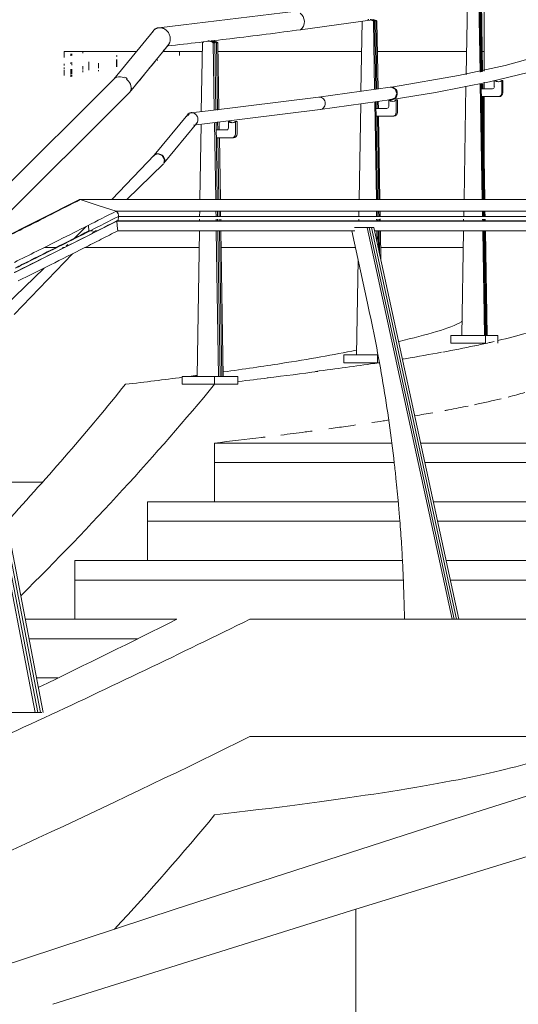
# Model space of a CAD drawing. Header units: millimetres. Extents: x -121668 to 127737, y 1553 to 34854.
# Tile 7 of 99: x -99436 to -98162, y 8566 to 11082. Entities that reach past the tile are written whole.
import ezdxf

# ---------------------------------------------------------------- set-up
doc = ezdxf.new("R2010")
doc.units = ezdxf.units.MM
for name, color, linetype, lineweight in [('A-FLOR', 192, 'Continuous', 9), ('A-FLOR-HRAL', 11, 'Continuous', 9), ('A-FLOR-LEVL', 51, 'Continuous', 9), ('Q-CASE', 31, 'Continuous', 20), ('S-STRS', 31, 'Continuous', 20)]:
    doc.layers.add(name, color=color, linetype=linetype, lineweight=lineweight)

# ---------------------------------------------------------------- blocks, each defined once
blk = doc.blocks.new('Ramp - Ramp-17976687-Copy of GBP_NORTH ELEAVTION')
at = {"layer": 'A-FLOR-LEVL'}
for p, q in [((-97999.4, 10325), (-97668.2, 10325)), ((-97609.4, 10325), (-96892.7, 10325)), ((-96778.1, 10325), (-96385.1, 10325)), ((-96258.6, 10325), (-96048.4, 10325)), ((-95911.5, 10325), (-95837.5, 10325)), ((-98485.3, 10000), (-98938.1, 10000)), ((-98938.1, 10000), (-98938.1, 9850)), ((-97609.5, 10000), (-98411.6, 10000)), ((-97088, 10000), (-97534.7, 10000))]:
    blk.add_line(p, q, dxfattribs=at)
for points in [[(-98008.2, 10192.1), (-98011.5, 10188.2), (-98015.9, 10184.2), (-98021.2, 10180.3)], [(-97999.4, 10212.6), (-97999.4, 10207.8), (-98000.8, 10203.1), (-98003.7, 10198.3)], [(-98027.7, 10175.8), (-98032.6, 10172.6), (-98038.2, 10169.4), (-98044.4, 10166.2)], [(-98057.1, 10160), (-98064.1, 10156.9), (-98071.6, 10153.7), (-98079.8, 10150.6)], [(-98206.3, 10113.1), (-98227.3, 10108.1), (-98250, 10103), (-98274.2, 10097.9)], [(-98145.2, 10129.1), (-98158.7, 10125.2), (-98173.2, 10121.3), (-98188.5, 10117.5)], [(-98380.9, 10077.5), (-98395.6, 10074.8), (-98410.8, 10072.2), (-98426.5, 10069.6)]]:
    blk.add_open_spline(points, degree=3, dxfattribs=at)
for points, knots in [([(-98096.3, 10144.5), (-98099.2, 10143.5), (-98108.7, 10140.2), (-98119, 10136.9), (-98126.4, 10134.6)], [-0.6809142, -0.6809142, -0.6809142, -0.6809142, -0.66666667, -0.63461723, -0.63461723, -0.63461723, -0.63461723]), ([(-98290.4, 10094.6), (-98306.5, 10091.3), (-98326.2, 10087.5), (-98347, 10083.6), (-98350.2, 10083)], [-0.44614566, -0.44614566, -0.44614566, -0.44614566, -0.4, -0.39160312, -0.39160312, -0.39160312, -0.39160312]), ([(-98577.8, 10046.1), (-98586.3, 10044.8), (-98608.5, 10041.6), (-98631.5, 10038.5), (-98645.9, 10036.5)], [-0.21730689, -0.21730689, -0.21730689, -0.21730689, -0.2, -0.17218765, -0.17218765, -0.17218765, -0.17218765]), ([(-98492.7, 10058.9), (-98497.7, 10058.1), (-98512, 10055.8), (-98526.6, 10053.6), (-98536.3, 10052.2)], [-0.2776578, -0.2776578, -0.2776578, -0.2776578, -0.26666667, -0.24615419, -0.24615419, -0.24615419, -0.24615419]), ([(-98809.1, 10015.3), (-98812.2, 10014.9), (-98853.8, 10009.8), (-98897, 10004.7), (-98938, 10000)], [-0.07223147, -0.07223147, -0.07223147, -0.07223147, -0.06666667, -0.00000082, -0.00000082, -0.00000082, -0.00000082]), ([(-98689, 10030.6), (-98695, 10029.9), (-98721.2, 10026.4), (-98747.6, 10022.9), (-98768.6, 10020.3)], [-0.14462202, -0.14462202, -0.14462202, -0.14462202, -0.13333333, -0.09574733, -0.09574733, -0.09574733, -0.09574733])]:
    blk.add_open_spline(points, degree=3, knots=knots, dxfattribs=at)
blk = doc.blocks.new('Stair - Stairs-17978698-Copy of GBP_NORTH ELEAVTION')
at = {"layer": 'S-STRS'}
for p, q in [((-98938.1, 9850), (-98938.1, 9950)), ((-98479.2, 9950), (-98938.1, 9950)), ((-97603.1, 9950), (-98400.8, 9950)), ((-97142.5, 9950), (-97523.2, 9950)), ((-99109.9, 9850), (-98469, 9850)), ((-99109.9, 9800), (-99109.9, 9850)), ((-98379.1, 9850), (-97592.3, 9850)), ((-97500.3, 9850), (-97251.4, 9850)), ((-99109.9, 9700), (-99109.9, 9800)), ((-98464.8, 9800), (-99109.9, 9800)), ((-98464.8, 9800), (-99109.9, 9800)), ((-97587.8, 9800), (-98368.2, 9800)), ((-97587.8, 9800), (-98368.2, 9800)), ((-97308.9, 9800), (-97488.8, 9800)), ((-97308.9, 9800), (-97488.8, 9800)), ((-99295.2, 9700), (-98458.3, 9700)), ((-99295.2, 9650), (-99295.2, 9700)), ((-98346.5, 9700), (-97580.9, 9700)), ((-97465.8, 9700), (-97424, 9700)), ((-99295.2, 9550), (-99295.2, 9650)), ((-98456, 9650), (-99295.2, 9650)), ((-98456, 9650), (-99295.2, 9650)), ((-97578.5, 9650), (-98335.7, 9650)), ((-97578.5, 9650), (-98335.7, 9650)), ((-99421.7, 9550), (-99034.5, 9550)), ((-99135.3, 9500), (-99412, 9500)), ((-99135.3, 9500), (-99412, 9500))]:
    blk.add_line(p, q, dxfattribs=at)
blk = doc.blocks.new('Railing - Railing-V47-Copy of GBP_NORTH ELEAVTION')
at = {"layer": 'Q-CASE'}
for p, q in [((-98969.3, 11022.7), (-98972.2, 10846.8)), ((-98951.5, 11027.5), (-98955.5, 11027.5)), ((-98943.5, 11027.5), (-98947.5, 11027.5)), ((-98938.8, 10850.1), (-98941.6, 11022.7)), ((-98937.6, 11022.7), (-98941.6, 11022.7)), ((-98937.6, 11022.7), (-98934.9, 10850.5)), ((-98930.9, 10850.5), (-98933.6, 11022.7)), ((-98929.7, 11022.7), (-98933.6, 11022.7)), ((-98929.7, 11022.7), (-98926.9, 10851.1)), ((-98935.2, 10622.1), (-98938.3, 10819.2)), ((-98934.4, 10819.7), (-98931.2, 10622.1)), ((-98930.1, 10800), (-98930.4, 10820.5)), ((-98926.4, 10820.7), (-98926.1, 10800)), ((-98902.7, 10821.5), (-98902.7, 10805)), ((-98898.8, 10821.5), (-98902.7, 10821.5)), ((-98898.8, 10819.1), (-98898.8, 10821.5)), ((-98884.4, 10790), (-98884.4, 10821.5)), ((-98880.4, 10821.5), (-98884.4, 10821.5)), ((-98880.4, 10821.5), (-98880.4, 10790)), ((-98972.7, 10815.1), (-98975.8, 10622.1)), ((-98907.3, 10800), (-98934.1, 10800)), ((-98933.7, 10780), (-98893.6, 10780)), ((-98927.2, 10622.1), (-98929.8, 10780)), ((-98925.8, 10780), (-98923.2, 10622.1)), ((-98893.6, 10780), (-98889.6, 10780)), ((-98976.2, 10592.2), (-98976.4, 10579.1)), ((-98934.5, 10579.1), (-98934.7, 10592.5)), ((-98930.7, 10592.3), (-98930.5, 10579.1)), ((-98926.5, 10579.1), (-98926.8, 10592.4)), ((-98922.8, 10592.2), (-98922.6, 10578.8)), ((-98976.6, 10572.2), (-98976.6, 10567.3)), ((-98934.3, 10567.3), (-98934.4, 10572.2)), ((-98930.4, 10572.2), (-98930.3, 10567.3)), ((-98926.3, 10567.3), (-98926.4, 10572.2)), ((-98922.5, 10572.2), (-98922.4, 10567.3)), ((-98977, 10542.2), (-98983, 10170)), ((-98927.9, 10170), (-98933.9, 10542.2)), ((-98929.9, 10542.5), (-98924, 10170)), ((-98920, 10170), (-98926, 10542.4)), ((-98922, 10542.6), (-98916, 10170)), ((-99020.6, 10150), (-99020.6, 10170)), ((-98938, 10170), (-99020.6, 10170)), ((-98878.4, 10170), (-98938, 10170)), ((-98938, 10170), (-98938, 10150)), ((-98878.4, 10150), (-98878.4, 10170)), ((-99020.6, 10150), (-98938, 10150)), ((-98938, 10150), (-98878.4, 10150))]:
    blk.add_line(p, q, dxfattribs=at)
for centre, major_axis, start_param, end_param in [((-98955.5, 11001.3), (0, 26.2), 0.416735, 0.614116), ((-98955.5, 11001.3), (0, 26.2), 5.669069, 6.084879), ((-98951.5, 11001.3), (0, 26.2), 5.669069, 6.135971), ((-98943.5, 11001.3), (0, 26.2), 5.669069, 6.406009), ((-98947.5, 11001.3), (0, 26.2), 5.669069, 6.160362), ((-98893.6, 10834), (0, 16), 2.466461, 3.816724), ((-98889.6, 10834), (0, 16), 2.466461, 2.916549), ((-98907.3, 10805), (0, 5), 3.141593, 4.712389), ((-98893.6, 10790), (0, 10), 3.141593, 4.712389), ((-98889.6, 10790), (0, 10), 3.141593, 4.712389)]:
    blk.add_ellipse(centre, major_axis=major_axis, ratio=0.917469, start_param=start_param, end_param=end_param, dxfattribs=at)
blk = doc.blocks.new('Casework 10 - Casework 10-17982864-Copy of GBP_NORTH ELEAVTION')
at = {"layer": 'Q-CASE'}
for p, q in [((-98534.9, 11081.5), (-98718.3, 11055.9)), ((-99094.2, 11053.5), (-99195.6, 10929.3)), ((-99056.2, 11017.1), (-99155.5, 10895.6)), ((-99192.5, 10932.7), (-99583.2, 10543.8)), ((-99546, 10506.7), (-99156.2, 10894.9)), ((-99155.3, 10895.7), (-99545.9, 10506.8)), ((-99150.4, 10906.3), (-99151.1, 10902.9)), ((-98489.5, 10909.1), (-98672.7, 10883.8)), ((-98485.1, 10877.4), (-98668.3, 10852.1)), ((-99006.7, 10839.4), (-99092.1, 10735.3)), ((-98983.6, 10817.1), (-99067.6, 10714.7)), ((-99200.4, 10622.1), (-99091.4, 10736)), ((-99092.1, 10735.3), (-99083.4, 10739.3)), ((-99162.2, 10622.1), (-99068.6, 10713.6)), ((-99250.7, 10535.5), (-99244.7, 10541.4)), ((-99317.2, 10502.6), (-99312.6, 10507.1)), ((-99449.9, 10328), (-99301.1, 10483.6)), ((-99472.7, 10350.4), (-99373.8, 10447.1))]:
    blk.add_line(p, q, dxfattribs=at)
at = {"layer": 'Q-CASE', "flags": 128}
for points in [[(-98736.9, 11102.9), (-99017.9, 11068.2), (-99080.7, 11061.1)], [(-98003.2, 11048.3), (-98008.7, 11037.6), (-98026.1, 11023.7), (-98059.2, 11007), (-98113.3, 10987.4), (-98195.9, 10964.8), (-98315.1, 10939.2), (-98480.9, 10910.4), (-98489, 10909.1)], [(-97971.2, 11048.3), (-97974.3, 11032.7), (-97983.3, 11018.1), (-97999.6, 11003.1), (-98026.8, 10986.7), (-98070.6, 10968.1), (-98137.5, 10946.9), (-98235.7, 10922.8), (-98374.1, 10895.8), (-98484.1, 10877.5)], [(-99167.2, 10934.4), (-99164.3, 10932.7), (-99161.6, 10930.7)], [(-98487.4, 10909.2), (-98476.8, 10904.4), (-98472.3, 10893.1)], [(-98472.3, 10893.1), (-98476.6, 10881.8), (-98487.2, 10877.3)], [(-98672.6, 10883.8), (-98954.5, 10849), (-98998.5, 10844)], [(-98668.4, 10852.1), (-98950.5, 10817.2), (-98992.1, 10812.5)], [(-99083, 10739.3), (-99072.2, 10735), (-99065.8, 10724.8), (-99067.6, 10714.8)], [(-99298.8, 10520.5), (-99277.7, 10541.3), (-99266, 10553.5)]]:
    blk.add_lwpolyline(points, dxfattribs=at)
at = {"layer": 'Q-CASE'}
for centre, major_axis, ratio, start_param, end_param in [((-98733.4, 11076.9), (-3.5, 26), 0.934987, 3.660173, 5.557828), ((-99175.6, 10912.4), (-20.1, 16.9), 0.812176, 5.258874, 6.008505), ((-99175.6, 10912.4), (-20.1, 16.9), 0.812176, 5.008906, 5.258806), ((-99175.6, 10912.4), (-20.1, 16.9), 0.812176, 4.509107, 4.759007), ((-99175.6, 10912.4), (-20.1, 16.9), 0.812176, 3.759408, 4.508829), ((-99175.6, 10912.4), (-20.1, 16.9), 0.812176, 3.009709, 3.509508), ((-99175.6, 10912.4), (-20.1, 16.9), 0.812176, 3.622561, 3.759347), ((-98486.6, 10893.3), (-2.5, 15.8), 0.951684, 5.866304, 6.282923), ((-98486.6, 10893.3), (-2.5, 15.8), 0.951684, 5.604531, 5.866297), ((-98486.6, 10893.3), (-2.5, 15.8), 0.951684, 4.8191, 5.604498), ((-98486.6, 10893.3), (-2.5, 15.8), 0.951684, 3.77543, 4.5573), ((-98486.6, 10893.3), (-2.2, 13.8), 0.951684, 4.8191, 5.080899), ((-98486.6, 10893.3), (-2.5, 15.8), 0.951684, 4.5573, 4.819099), ((-98670.5, 10868), (-2.1, 15.9), 0.934987, 5.373797, 6.15917), ((-98670.5, 10868), (-2.1, 15.9), 0.934987, 4.588374, 5.373772), ((-98670.5, 10868), (-2.1, 15.9), 0.934987, 3.802975, 4.588374), ((-98486.6, 10893.3), (-2.5, 15.8), 0.951684, 2.747826, 3.771902), ((-98670.5, 10868), (-2.1, 15.9), 0.934987, 3.279377, 3.802948), ((-99079.9, 10725), (-12.3, 10.3), 0.812176, 4.98513, 6.516778), ((-99079.9, 10725), (-12.3, 10.3), 0.812176, 4.461508, 4.985107), ((-99079.9, 10725), (-12.3, 10.3), 0.812176, 4.199709, 4.461472), ((-99079.9, 10725), (-12.3, 10.3), 0.812176, 3.152511, 3.937909), ((-99079.9, 10725), (-12.3, 10.3), 0.812176, 3.937909, 4.199708)]:
    blk.add_ellipse(centre, major_axis=major_axis, ratio=ratio, start_param=start_param, end_param=end_param, dxfattribs=at)
for points, knots in [([(-99097.7, 11048), (-99097.3, 11048.9), (-99096.3, 11051.1), (-99094.4, 11053.9), (-99091.3, 11056.8), (-99088.4, 11058.7), (-99086, 11059.9), (-99083.5, 11060.7), (-99080.1, 11061.2), (-99076.5, 11061.1), (-99073.6, 11060.7), (-99072.3, 11060.4), (-99071.6, 11060.2)], [-0.7103267, -0.7103267, -0.7103267, -0.7103267, -0.6875, -0.6527778, -0.6180556, -0.5833333, -0.5659722, -0.5486111, -0.5138889, -0.4791667, -0.4618056, -0.4444444, -0.4444444, -0.4444444, -0.4444444]), ([(-99078.8, 11061.1), (-99079.4, 11061.1), (-99080.7, 11061), (-99082.6, 11060.7), (-99084.9, 11060.1), (-99087.5, 11059.1), (-99090.3, 11057.3), (-99092.9, 11055.1), (-99095, 11052.7), (-99096.3, 11050.4), (-99097, 11049), (-99097.2, 11048.6)], [-0.4933119, -0.4933119, -0.4933119, -0.4933119, -0.4791667, -0.4618056, -0.4444444, -0.4166667, -0.3888889, -0.3611111, -0.3333333, -0.3055556, -0.2941882, -0.2941882, -0.2941882, -0.2941882]), ([(-99059.3, 11052.6), (-99059.7, 11053), (-99061.2, 11054.5), (-99064.1, 11056.8), (-99067.4, 11058.7), (-99069.8, 11059.7), (-99070.9, 11060.1), (-99071.3, 11060.2)], [-0.6664091, -0.6664091, -0.6664091, -0.6664091, -0.6527778, -0.6180556, -0.5833333, -0.5659722, -0.5555556, -0.5555556, -0.5555556, -0.5555556]), ([(-99058.6, 11014.5), (-99056.5, 11016.6), (-99054, 11019.9), (-99052, 11025), (-99051.2, 11029.1), (-99051.1, 11033.6), (-99051.7, 11038.2), (-99052.9, 11042.4), (-99054.9, 11046.7), (-99057.2, 11050.1), (-99058.7, 11051.9), (-99059.3, 11052.6)], [-1, -1, -1, -1, -0.9305556, -0.8958333, -0.8611111, -0.8263889, -0.7916667, -0.7569444, -0.7222222, -0.6875, -0.6666667, -0.6666667, -0.6666667, -0.6666667]), ([(-99058.9, 11014.5), (-99003.6, 11020.6), (-98883.8, 11034.5), (-98775.2, 11048.3), (-98718.3, 11055.9)], [0, 0, 0, 0, 0.444444, 1, 1, 1, 1]), ([(-99053.3, 11022.7), (-99053.7, 11021.7), (-99055.1, 11018.8), (-99057.2, 11016.2), (-99058.9, 11014.5)], [-0.08269993, -0.08269993, -0.08269993, -0.08269993, -0.05555556, 0, 0, 0, 0]), ([(-99009.6, 10833.6), (-99009.5, 10834.1), (-99009.2, 10835.5), (-99008.3, 10837.4), (-99007.1, 10839.2), (-99006.1, 10840.4), (-99004.9, 10841.4), (-99003.3, 10842.6), (-99001.3, 10843.5), (-98999.3, 10843.9), (-98997.7, 10844.1), (-98996.1, 10844.1), (-98995, 10843.9), (-98994.5, 10843.8)], [-0.8888889, -0.8888889, -0.8888889, -0.8888889, -0.8611111, -0.7916667, -0.7569444, -0.7222222, -0.6875, -0.6527778, -0.5833333, -0.5486111, -0.5138889, -0.4791667, -0.4444444, -0.4444444, -0.4444444, -0.4444444]), ([(-98994.5, 10843.9), (-98995, 10844), (-98996.2, 10844.1), (-98997.8, 10844.1), (-98999.7, 10843.8), (-99001.8, 10843.2), (-99004, 10842), (-99005.9, 10840.4), (-99008, 10837.8), (-99009.2, 10835.4), (-99009.5, 10833.6)], [-0.5514702, -0.5514702, -0.5514702, -0.5514702, -0.5138889, -0.4791667, -0.4444444, -0.3888889, -0.3333333, -0.2777778, -0.2222222, -0.1111111, -0.1111111, -0.1111111, -0.1111111]), ([(-98985.1, 10838.4), (-98985.3, 10838.6), (-98985.9, 10839.3), (-98987, 10840.3), (-98988.4, 10841.4), (-98990.3, 10842.5), (-98992.4, 10843.4), (-98993.9, 10843.7), (-98994.3, 10843.8)], [-0.7769683, -0.7769683, -0.7769683, -0.7769683, -0.7569444, -0.7222222, -0.6875, -0.6527778, -0.5833333, -0.5555556, -0.5555556, -0.5555556, -0.5555556]), ([(-99005.9, 10837.1), (-99005.8, 10837.3), (-99005.4, 10837.9), (-99004.6, 10838.8), (-99003.7, 10839.6), (-99003.1, 10840.1), (-99002.9, 10840.2)], [-0.7777778, -0.7777778, -0.7777778, -0.7777778, -0.7569444, -0.7222222, -0.6875, -0.6666667, -0.6666667, -0.6666667, -0.6666667]), ([(-98981.7, 10820.6), (-98982, 10820), (-98982.6, 10818.8), (-98983.5, 10817.3), (-98984.6, 10816.1), (-98985.6, 10815.2), (-98986.3, 10814.7), (-98986.5, 10814.6)], [-0.8392082, -0.8392082, -0.8392082, -0.8392082, -0.7916667, -0.7569444, -0.7222222, -0.6875, -0.6666667, -0.6666667, -0.6666667, -0.6666667]), ([(-98986.3, 10814.6), (-98985.7, 10815), (-98984.4, 10816.1), (-98982.3, 10818.7), (-98980.6, 10822.8), (-98980.4, 10826.3), (-98980.6, 10828.2)], [-0.3333333, -0.3333333, -0.3333333, -0.3333333, -0.2777778, -0.2222222, -0.1111111, 0, 0, 0, 0]), ([(-98982, 10833.6), (-98982.2, 10834), (-98982.9, 10835.5), (-98984, 10837.1), (-98984.9, 10838.2), (-98985, 10838.3)], [-0.8888889, -0.8888889, -0.8888889, -0.8888889, -0.8611111, -0.7916667, -0.7777778, -0.7777778, -0.7777778, -0.7777778])]:
    blk.add_open_spline(points, degree=3, knots=knots, dxfattribs=at)
for points in [[(-99107.4, 10954), (-99096.4, 10967.5), (-99085.6, 10980.9), (-99074.9, 10994.3)], [(-99070.3, 10999.9), (-99066.4, 11004.8), (-99062.5, 11009.6), (-99058.6, 11014.5)], [(-99152.7, 10899.3), (-99139.8, 10914.7), (-99126.9, 10930.2), (-99114.3, 10945.6)], [(-99003.1, 10840.2), (-99003.7, 10839.8), (-99004.8, 10838.9), (-99005.7, 10837.7), (-99006.1, 10837.1)], [(-98980.6, 10828.2), (-98980.8, 10830), (-98981.2, 10831.7), (-98981.9, 10833.2)]]:
    blk.add_open_spline(points, degree=3, dxfattribs=at)
blk = doc.blocks.new('Railing - Railing-V66-Copy of GBP_NORTH ELEAVTION')
at = {"layer": 'Q-CASE'}
for p, q in [((-98292.4, 11125.7), (-98295.6, 10940.5)), ((-98275.5, 11132.5), (-98277.6, 11132.5)), ((-98271.3, 11132.5), (-98273.4, 11132.5)), ((-98259.8, 10947.4), (-98262.8, 11127.7)), ((-98260.7, 11127.7), (-98262.8, 11127.7)), ((-98260.7, 11127.7), (-98257.7, 10948)), ((-98255.6, 10948.7), (-98258.6, 11127.7)), ((-98256.5, 11127.7), (-98258.6, 11127.7)), ((-98256.5, 11127.7), (-98253.5, 10949.3)), ((-98223.6, 10926.5), (-98223.6, 10910)), ((-98204, 10895), (-98204, 10926.5)), ((-98201.9, 10926.5), (-98204, 10926.5)), ((-98201.9, 10926.5), (-98201.9, 10895)), ((-98296.1, 10911.8), (-98301, 10622.1)), ((-98254.2, 10622.1), (-98259.3, 10917.2)), ((-98228.4, 10905), (-98259, 10905)), ((-98257.1, 10917.2), (-98252.1, 10622.1)), ((-98254.8, 10905), (-98255, 10917.2)), ((-98252.9, 10917.2), (-98252.7, 10905)), ((-98258.7, 10885), (-98213.8, 10885)), ((-98250, 10622.1), (-98254.5, 10885)), ((-98252.4, 10885), (-98247.9, 10622.1)), ((-98213.8, 10885), (-98211.7, 10885)), ((-98301.5, 10592.2), (-98301.8, 10579.1)), ((-98253.5, 10579.1), (-98253.7, 10592.2)), ((-98251.6, 10592.2), (-98251.4, 10579.1)), ((-98249.3, 10579.1), (-98249.5, 10592.2)), ((-98247.4, 10592.2), (-98247.2, 10579.1)), ((-98301.9, 10572.2), (-98302, 10567.3)), ((-98253.3, 10567.3), (-98253.4, 10572.2)), ((-98251.3, 10572.2), (-98251.2, 10567.3)), ((-98249.1, 10567.3), (-98249.1, 10572.4)), ((-98247, 10572.2), (-98246.9, 10567.3)), ((-98302.4, 10542.2), (-98306.9, 10275)), ((-98248.3, 10275), (-98252.9, 10542.2)), ((-98250.7, 10542.2), (-98246.2, 10275)), ((-98244.1, 10275), (-98248.6, 10542.2)), ((-98246.5, 10542.2), (-98242, 10275)), ((-98334.3, 10255), (-98334.3, 10275)), ((-98246.3, 10275), (-98334.3, 10275)), ((-98214.6, 10275), (-98246.3, 10275)), ((-98246.3, 10275), (-98246.3, 10255)), ((-98214.6, 10255), (-98214.6, 10275)), ((-98334.3, 10255), (-98246.3, 10255))]:
    blk.add_line(p, q, dxfattribs=at)
for centre, major_axis, start_param, end_param in [((-98277.6, 11106.3), (0, 26.2), 5.669069, 5.914716), ((-98275.5, 11106.3), (0, 26.2), 5.669069, 5.914716), ((-98271.3, 11106.3), (0, 26.2), 5.669069, 6.045888), ((-98273.4, 11106.3), (0, 26.2), 5.669069, 5.914716), ((-98213.8, 10939), (0, 16), 2.466461, 3.816724), ((-98211.7, 10939), (0, 16), 2.466461, 3.073543), ((-98228.4, 10910), (0, 5), 3.141593, 4.712389), ((-98213.8, 10895), (0, 10), 3.141593, 4.712389), ((-98211.7, 10895), (0, 10), 3.141593, 4.712389)]:
    blk.add_ellipse(centre, major_axis=major_axis, ratio=0.977473, start_param=start_param, end_param=end_param, dxfattribs=at)
blk = doc.blocks.new('Railing - Railing-V67-Copy of GBP_NORTH ELEAVTION')
at = {"layer": 'Q-CASE'}
for p, q in [((-98561.3, 11077.7), (-98564.2, 10897.8)), ((-98543.8, 11082.5), (-98546.9, 11082.5)), ((-98537.7, 11082.5), (-98540.8, 11082.5)), ((-98529.6, 10903.1), (-98532.5, 11077.7)), ((-98529.4, 11077.7), (-98532.5, 11077.7)), ((-98529.4, 11077.7), (-98526.5, 10903.5)), ((-98523.5, 10903.9), (-98526.4, 11077.7)), ((-98523.3, 11077.7), (-98526.4, 11077.7)), ((-98523.3, 11077.7), (-98520.4, 10904.2)), ((-98524.9, 10622.1), (-98529, 10872.1)), ((-98526, 10872.6), (-98521.8, 10622.1)), ((-98522.7, 10855), (-98523, 10873)), ((-98519.9, 10873), (-98519.6, 10855)), ((-98493.2, 10876.5), (-98493.2, 10860)), ((-98490.1, 10876.5), (-98493.2, 10876.5)), ((-98474.1, 10845), (-98474.1, 10876.5)), ((-98471.1, 10876.5), (-98474.1, 10876.5)), ((-98471.1, 10876.5), (-98471.1, 10845)), ((-98564.8, 10866.8), (-98568.8, 10622.1)), ((-98498, 10855), (-98525.7, 10855)), ((-98525.4, 10835), (-98483.7, 10835)), ((-98518.8, 10622.1), (-98522.3, 10835)), ((-98519.3, 10835), (-98515.7, 10622.1)), ((-98483.7, 10835), (-98480.6, 10835)), ((-98569.3, 10592.2), (-98569.5, 10579.1)), ((-98524.2, 10579.1), (-98524.4, 10592.2)), ((-98521.3, 10592.2), (-98521.1, 10579.1)), ((-98518.1, 10579.1), (-98518.3, 10592.2)), ((-98515.2, 10592.2), (-98515, 10579.1)), ((-98569.7, 10572.2), (-98569.7, 10567.3)), ((-98524, 10567.3), (-98524.1, 10572.2)), ((-98521, 10572.2), (-98520.9, 10567.3)), ((-98517.9, 10567.3), (-98518, 10572.2)), ((-98514.9, 10572.6), (-98514.8, 10567.3)), ((-98523.1, 10513.8), (-98523.6, 10542.2)), ((-98520.5, 10542.2), (-98519.8, 10498.5)), ((-98516.5, 10483.3), (-98517.5, 10542.2)), ((-98514.4, 10542.2), (-98513.2, 10468.1)), ((-98571.4, 10467.7), (-98575.4, 10225)), ((-98608, 10205), (-98608, 10225)), ((-98522.3, 10225), (-98608, 10225)), ((-98522.3, 10225), (-98522.3, 10205)), ((-98608, 10205), (-98522.3, 10205)), ((-98520.7, 10205), (-98516.9, 10205))]:
    blk.add_line(p, q, dxfattribs=at)
for centre, major_axis, start_param, end_param in [((-98546.9, 11056.3), (0, 26.2), 5.669069, 5.914716), ((-98543.8, 11056.3), (0, 26.2), 5.669069, 5.919094), ((-98540.8, 11056.3), (0, 26.2), 5.669069, 6.037603), ((-98537.7, 11056.3), (0, 26.2), 5.669069, 6.092078), ((-98483.7, 10889), (0, 16), 2.466461, 3.816724), ((-98480.6, 10889), (0, 16), 2.466461, 2.916549), ((-98498, 10860), (0, 5), 3.141593, 4.712389), ((-98483.7, 10845), (0, 10), 3.141593, 4.712389), ((-98480.6, 10845), (0, 10), 3.141593, 4.712389)]:
    blk.add_ellipse(centre, major_axis=major_axis, ratio=0.952388, start_param=start_param, end_param=end_param, dxfattribs=at)
blk = doc.blocks.new('Railings 58 - Railings 95-17990512-Copy of GBP_NORTH ELEAVTION')
at = {"layer": 'A-FLOR-HRAL'}
for p, q in [((-99549.1, 10488.2), (-99283.1, 10621.9)), ((-97864.9, 10622.1), (-99281.2, 10622.1)), ((-97760.7, 10592.2), (-99189.9, 10592.2)), ((-99186.5, 10567.5), (-99448.4, 10435.9)), ((-97759.3, 10567.3), (-99188.3, 10567.3)), ((-99183.7, 10579.1), (-99184, 10575.7)), ((-97753.8, 10579.1), (-99183.7, 10579.1)), ((-99259.1, 10542.2), (-99260.5, 10554.7)), ((-99260.4, 10554.7), (-99259, 10542.2)), ((-99249.3, 10542.2), (-99259.1, 10542.2)), ((-99259, 10542.2), (-99249.3, 10542.2)), ((-99243, 10542.2), (-99237.4, 10542.2)), ((-99237.4, 10542.2), (-99243, 10542.2)), ((-99185.4, 10542.2), (-98580.2, 10542.2)), ((-98528.1, 10542.2), (-97756.7, 10542.2))]:
    blk.add_line(p, q, dxfattribs=at)
at = {"layer": 'A-FLOR-HRAL', "flags": 128}
for points in [[(-97866, 10622.2), (-98029.9, 10622.2), (-98200, 10622.2), (-98376.2, 10622.2), (-98558.4, 10622.2), (-98746.4, 10622.2), (-98940.2, 10622.2), (-99139.7, 10622.2), (-99282.1, 10622.2)], [(-99189.9, 10592.2), (-99235.5, 10607.1), (-99281.1, 10622)], [(-99185.5, 10542.2), (-99186.8, 10554.8), (-99188.2, 10567.3)], [(-97758.7, 10567.2), (-97922.3, 10567.2), (-98092.1, 10567.2), (-98267.9, 10567.2), (-98449.6, 10567.2), (-98637.2, 10567.2), (-98830.5, 10567.2), (-99029.3, 10567.2), (-99187.8, 10567.2)], [(-99184.1, 10572.2), (-99183.9, 10575.7), (-99183.6, 10579.1)]]:
    blk.add_lwpolyline(points, dxfattribs=at)
at = {"layer": 'A-FLOR-HRAL'}
for points, knots in [([(-99281.1, 10622), (-99329.5, 10597.3), (-99417.5, 10552.7), (-99507, 10508.1), (-99547.1, 10488.3)], [-1, -1, -1, -1, -0.444444, 0, 0, 0, 0]), ([(-99189.9, 10592.2), (-99238, 10567.6), (-99323.9, 10524.1), (-99411.3, 10480.5), (-99449.6, 10461.6)], [-1, -1, -1, -1, -0.4444444, -0.0171459, -0.0171459, -0.0171459, -0.0171459]), ([(-99183.6, 10579.1), (-99231.5, 10554.6), (-99318.5, 10510.5), (-99407.1, 10466.5), (-99446.7, 10446.9)], [-1, -1, -1, -1, -0.444444, 0, 0, 0, 0]), ([(-99259, 10542.2), (-99287.2, 10527.8), (-99343.9, 10499), (-99406.9, 10467.4), (-99441.3, 10450.1), (-99447, 10447.3)], [-1, -1, -1, -1, -0.6666667, -0.3333333, -0.2685553, -0.2685553, -0.2685553, -0.2685553]), ([(-99439.6, 10414.5), (-99412, 10428.1), (-99355.5, 10456.2), (-99285.1, 10491.6), (-99228, 10520.5), (-99199.6, 10535), (-99185.5, 10542.2)], [0.019474, 0.019474, 0.019474, 0.019474, 0.3333333, 0.6666667, 0.8333333, 1, 1, 1, 1])]:
    blk.add_open_spline(points, degree=3, knots=knots, dxfattribs=at)
for points in [[(-99284.5, 10620.7), (-99284.4, 10621), (-99284, 10621.4), (-99283.6, 10621.7), (-99283.3, 10621.9)], [(-99283.2, 10621.9), (-99283.5, 10621.7), (-99283.9, 10621.4), (-99284.3, 10621), (-99284.4, 10620.7)], [(-99283.3, 10621.9), (-99283.1, 10622), (-99282.7, 10622.2), (-99281.9, 10622.2), (-99281.4, 10622.1), (-99281.2, 10622.1)], [(-99281.1, 10622), (-99281.3, 10622.1), (-99281.8, 10622.2), (-99282.6, 10622.2), (-99283, 10622), (-99283.2, 10621.9)], [(-99190, 10592.2), (-99189.5, 10592), (-99188.6, 10591.6), (-99187.8, 10590.9), (-99187.4, 10590.5)], [(-99187.3, 10590.5), (-99187.7, 10590.9), (-99188.5, 10591.6), (-99189.4, 10592), (-99189.9, 10592.2)], [(-99188.2, 10567.3), (-99216.8, 10552.7), (-99274.3, 10523.4), (-99361.6, 10479.6), (-99420.4, 10450.3), (-99450, 10435.7)], [(-99185.4, 10568.6), (-99185.6, 10568.4), (-99186, 10567.9), (-99186.7, 10567.4), (-99187.5, 10567.2), (-99188, 10567.2), (-99188.3, 10567.3)], [(-99188.2, 10567.3), (-99187.9, 10567.2), (-99187.4, 10567.2), (-99186.6, 10567.4), (-99185.9, 10567.9), (-99185.5, 10568.4), (-99185.3, 10568.6)], [(-99187.4, 10590.5), (-99187, 10590), (-99186.2, 10589.1), (-99185.6, 10588), (-99185.3, 10587.4)], [(-99185.2, 10587.4), (-99185.5, 10588), (-99186.1, 10589.1), (-99186.9, 10590), (-99187.3, 10590.5)], [(-99184.2, 10572.2), (-99184.3, 10571.7), (-99184.4, 10570.9), (-99184.8, 10569.6), (-99185.2, 10568.9), (-99185.4, 10568.6)], [(-99185.3, 10587.4), (-99185, 10586.7), (-99184.5, 10585.4), (-99184.1, 10584.1), (-99184, 10583.4)], [(-99185.3, 10568.6), (-99185.1, 10568.9), (-99184.7, 10569.6), (-99184.3, 10570.9), (-99184.2, 10571.7), (-99184.1, 10572.2)], [(-99183.9, 10583.4), (-99184.1, 10584.1), (-99184.4, 10585.4), (-99184.9, 10586.7), (-99185.2, 10587.4)], [(-99184, 10583.4), (-99183.9, 10582.6), (-99183.7, 10581.2), (-99183.7, 10579.8), (-99183.7, 10579.1)], [(-99183.6, 10579.1), (-99183.6, 10579.8), (-99183.6, 10581.2), (-99183.8, 10582.6), (-99183.9, 10583.4)]]:
    blk.add_open_spline(points, degree=3, dxfattribs=at)
blk = doc.blocks.new('Railings 102 - Railings 37-17995594-Copy of GBP_NORTH ELEAVTION')
at = {"layer": 'A-FLOR-HRAL'}
for p, q in [((-99589.4, 10312), (-99625.5, 10312)), ((-99625.5, 10312), (-99588.4, 10118.1)), ((-99396.5, 9311.3), (-99589.4, 10312)), ((-99589.4, 10312), (-99582.5, 10312)), ((-99582.5, 10312), (-99389.5, 9311.3)), ((-99575.6, 10311.9), (-99582.5, 10311.9)), ((-99382.6, 9311.2), (-99575.6, 10311.9)), ((-99575.6, 10311.9), (-99568.6, 10311.9)), ((-99568.6, 10311.9), (-99375.6, 9311.2)), ((-99504.4, 9311.3), (-99396.5, 9311.3)), ((-99490.5, 9311.2), (-99382.6, 9311.2)), ((-99389.5, 9311.3), (-99396.5, 9311.3)), ((-99379.5, 9311.2), (-99382.6, 9311.2))]:
    blk.add_line(p, q, dxfattribs=at)
for centre, major_axis, start_param, end_param in [((-101874.3, 9247), (0, 3293.5), 4.948393, 4.980084), ((-101874.3, 9247), (0, 3293.5), 4.916702, 4.948393), ((-101863.1, 9250.2), (0, 3277.6), 4.884857, 4.916702), ((-101863.1, 9250.2), (0, 3277.6), 4.853012, 4.884857), ((-101873, 9248.2), (0, 3291.5), 4.841076, 4.853012), ((-101873, 9248.2), (0, 3291.5), 4.821232, 4.841076), ((-101895.9, 9244.8), (0, 3323.5), 4.808511, 4.821232), ((-101895.9, 9244.8), (0, 3323.5), 4.789757, 4.808511), ((-101912.2, 9243), (0, 3346.3), 4.774021, 4.789757), ((-101912.2, 9243), (0, 3346.3), 4.758284, 4.774021), ((-101954.6, 9240.3), (0, 3405.2), 4.74282, 4.758284), ((-101954.6, 9240.3), (0, 3405.2), 4.73323, 4.74282)]:
    blk.add_ellipse(centre, major_axis=major_axis, ratio=0.719704, start_param=start_param, end_param=end_param, dxfattribs=at)
blk = doc.blocks.new('Railings 104 - Railings 37-17996055-Copy of GBP_NORTH ELEAVTION')
at = {"layer": 'A-FLOR-HRAL'}
for p, q in [((-98587.4, 10542.2), (-98547.5, 10357)), ((-98548.7, 10550.9), (-98580.9, 10550.9)), ((-98331.6, 9550.1), (-98548.7, 10550.9)), ((-98548.7, 10550.9), (-98542.9, 10550.9)), ((-98542.9, 10550.9), (-98325.7, 9550.1)), ((-98537, 10550.8), (-98542.8, 10550.8)), ((-98319.9, 9550), (-98537, 10550.8)), ((-98537, 10550.8), (-98531.1, 10550.8)), ((-98531.1, 10550.8), (-98314, 9550)), ((-98453.1, 9550.1), (-98331.6, 9550.1)), ((-98325.7, 9550.1), (-98331.6, 9550.1)), ((-98314, 9550), (-98319.9, 9550))]:
    blk.add_line(p, q, dxfattribs=at)
for centre, major_axis, start_param, end_param in [((-101119.1, 9485.8), (0, 3293.5), 4.948393, 4.980084), ((-101119.1, 9485.8), (0, 3293.5), 4.916702, 4.948393), ((-101106.5, 9489), (0, 3277.6), 4.884857, 4.916702), ((-101106.5, 9489), (0, 3277.6), 4.853012, 4.884857), ((-101117.7, 9487.1), (0, 3291.5), 4.841076, 4.853012), ((-101117.7, 9487.1), (0, 3291.5), 4.821232, 4.841076), ((-101143.4, 9483.6), (0, 3323.5), 4.808511, 4.821232), ((-101143.4, 9483.6), (0, 3323.5), 4.789757, 4.808511), ((-101161.8, 9481.8), (0, 3346.3), 4.774021, 4.789757), ((-101161.8, 9481.8), (0, 3346.3), 4.758284, 4.774021), ((-101209.5, 9479.1), (0, 3405.2), 4.74282, 4.758284), ((-101209.5, 9479.1), (0, 3405.2), 4.73323, 4.74282)]:
    blk.add_ellipse(centre, major_axis=major_axis, ratio=0.809651, start_param=start_param, end_param=end_param, dxfattribs=at)

msp = doc.modelspace()

# ---------------------------------------------------------------- linework, layer by layer
at = {"layer": 'A-FLOR'}
for p, q in [((-98249.4, 10950.1), (-98249.4, 11135.3)), ((-99322.8, 11000), (-99322.8, 10991.8)), ((-99322.8, 11000), (-99138.5, 11000)), ((-99322.4, 11000), (-99322.4, 10991.9)), ((-99305.2, 10994.2), (-99305.2, 10989.3)), ((-99302.9, 10994.7), (-99302.9, 10989.8)), ((-99274.7, 11000), (-99274.7, 10996.4)), ((-99070.2, 11000), (-98969.7, 11000)), ((-99027.8, 11000), (-99027.8, 10990.2)), ((-98929.3, 11000), (-98562.5, 11000)), ((-98522, 11000), (-98294.6, 11000)), ((-98254.3, 11000), (-98249.4, 11000)), ((-99322.8, 10991.3), (-99322.8, 10985.2)), ((-99322.8, 10968.8), (-99322.8, 10964.3)), ((-99322.4, 10991.4), (-99322.4, 10985.3)), ((-99322.4, 10968.8), (-99322.4, 10964.4)), ((-99305.2, 10971.9), (-99305.2, 10969)), ((-99302.9, 10972.4), (-99302.9, 10969.5)), ((-99259.2, 10973.9), (-99259.2, 10968.9)), ((-99259.2, 10968.2), (-99259.2, 10965.2)), ((-99234.3, 10970.4), (-99234.3, 10960.8)), ((-99188.3, 10990.4), (-99188.3, 10987.7)), ((-99188.3, 10980), (-99188.3, 10971.1)), ((-99188.3, 10970.6), (-99188.3, 10961.2)), ((-99187.6, 10990.5), (-99187.6, 10987.7)), ((-99187.6, 10980.1), (-99187.6, 10971.2)), ((-99187.6, 10970.7), (-99187.6, 10961.3)), ((-99083.7, 10979.4), (-99083.7, 10977.1)), ((-99322.8, 10959.2), (-99322.8, 10955.3)), ((-99322.8, 10952.5), (-99322.8, 10944.8)), ((-99322.8, 10944.3), (-99322.8, 10939)), ((-99322.4, 10958.7), (-99322.4, 10955.4)), ((-99322.4, 10952.5), (-99322.4, 10944.9)), ((-99322.4, 10944.4), (-99322.4, 10939.1)), ((-99305.2, 10955.1), (-99305.2, 10946.3)), ((-99305.2, 10945.8), (-99305.2, 10942.8)), ((-99302.9, 10968.1), (-99302.9, 10965.3)), ((-99302.9, 10955.6), (-99302.9, 10946.8)), ((-99302.9, 10946.3), (-99302.9, 10943.3)), ((-99274.7, 10963.1), (-99274.7, 10954)), ((-99274.7, 10951.5), (-99274.7, 10947.9)), ((-99259.2, 10964.7), (-99259.2, 10957.2)), ((-99259.2, 10956.1), (-99259.2, 10952.5)), ((-99234.3, 10960.3), (-99234.3, 10957.6)), ((-99234.3, 10952.4), (-99234.3, 10949.9)), ((-99305.2, 10940.8), (-99305.2, 10935.9)), ((-99302.9, 10940.5), (-99302.9, 10936.4)), ((-98249.4, 10905), (-98249.4, 10921.7)), ((-98249.4, 10712.8), (-98249.4, 10885)), ((-98319, 9550), (-98848, 9550)), ((-97391, 9550), (-98313.7, 9550)), ((-99392.8, 9400), (-99338.2, 9400)), ((-98848, 9250), (-97660.9, 9250)), ((-98342.9, 9034), (-97691, 9241)), ((-99039.1, 8809), (-98342.9, 9034)), ((-97847.7, 9034), (-98577.6, 8809)), ((-99776.8, 8566), (-99039.1, 8809)), ((-98577.6, 8809), (-99351, 8566)), ((-98577.6, 8809), (-98577.6, 5625))]:
    msp.add_line(p, q, dxfattribs=at)
for points in [[(-99340.1, 10500), (-99351.1, 10500), (-99361.8, 10500), (-99372.4, 10500)], [(-99321.1, 10500), (-99323, 10500), (-99324.9, 10500), (-99326.8, 10500)], [(-98977.9, 10500), (-99089.6, 10500), (-99185.4, 10500), (-99268.7, 10500)], [(-98578.6, 10500), (-98716.1, 10500), (-98825.2, 10500), (-98921.4, 10500)], [(-98303.9, 10500), (-98380.7, 10500), (-98450.3, 10500), (-98514.1, 10500)], [(-98140.1, 10281.1), (-98162.1, 10274.6), (-98187.6, 10268.2), (-98214.4, 10261.8)], [(-98274.5, 10248.3), (-98300.6, 10242.8), (-98327, 10237.4), (-98355.4, 10231.9)], [(-98452.9, 10215.5), (-98454.6, 10215.3), (-98456.2, 10215), (-98457.9, 10214.7)], [(-98358.2, 10231.9), (-98388, 10226.5), (-98418.1, 10221), (-98451, 10215.5)], [(-99165.8, 10150), (-99115.3, 10156), (-99066.7, 10161.9), (-99020.2, 10167.9)], [(-99003.8, 10170), (-98996.4, 10171), (-98989, 10171.9), (-98981.6, 10172.9)], [(-98801, 10166.4), (-98825.8, 10163.3), (-98851.6, 10160.2), (-98877.7, 10157.1)], [(-98674.3, 10182.8), (-98714.8, 10177.3), (-98758.7, 10171.8), (-98803.6, 10166.4)], [(-99468.9, 9799.1), (-99361.1, 9916.1), (-99260, 10033), (-99165.8, 10150)], [(-98938, 10150), (-99086.4, 9970.2), (-99251.4, 9790.3), (-99432.5, 9610.5)], [(-99466.3, 9900), (-99437.4, 9900), (-99407, 9900), (-99377, 9900)], [(-99387.2, 9376), (-99267.1, 9434), (-99149.5, 9492), (-99034.5, 9550)], [(-98848, 9550), (-98935.6, 9506.7), (-99024.7, 9463.3), (-99115.2, 9420)], [(-99115.2, 9420), (-99205.7, 9376.7), (-99297.4, 9333.3), (-99390.6, 9290)], [(-99390.9, 9290), (-99484.2, 9246.7), (-99578.8, 9203.3), (-99674.8, 9160)], [(-99193.4, 8758.1), (-99103.4, 8855.4), (-99018.3, 8952.7), (-98938, 9050)]]:
    msp.add_open_spline(points, degree=3, dxfattribs=at)
for points, knots in [([(-98466.9, 10259.8), (-98397, 10276.5), (-98334, 10293.4), (-98306.5, 10310.4), (-98306, 10310.7)], [-0.4843199, -0.4843199, -0.4843199, -0.4843199, -0.25, -0.2455734, -0.2455734, -0.2455734, -0.2455734]), ([(-98224.1, 10259.4), (-98228.3, 10258.4), (-98244.5, 10254.7), (-98260.9, 10251), (-98273.3, 10248.3)], [-0.51353093, -0.51353093, -0.51353093, -0.51353093, -0.5, -0.46153999, -0.46153999, -0.46153999, -0.46153999]), ([(-98915.9, 10181.7), (-98863.7, 10188.9), (-98736.6, 10207.3), (-98634.1, 10225.7), (-98576.7, 10236.9)], [-0.8510439, -0.8510439, -0.8510439, -0.8510439, -0.75, -0.5919443, -0.5919443, -0.5919443, -0.5919443]), ([(-98521.2, 10204.7), (-98524.4, 10204.2), (-98572.4, 10196.9), (-98627.3, 10189.6), (-98680.6, 10182.8)], [-0.2569403, -0.2569403, -0.2569403, -0.2569403, -0.25, -0.153847, -0.153847, -0.153847, -0.153847]), ([(-103317.7, 7414), (-102972.3, 7538.5), (-102191.4, 7825.5), (-101033.7, 8275), (-99874.8, 8762.5), (-99176.5, 9087.5), (-98848, 9250)], [0.0584636, 0.0584636, 0.0584636, 0.0584636, 0.25, 0.5, 0.75, 1, 1, 1, 1]), ([(-98938, 9050), (-98783.9, 9067.8), (-98512.1, 9103.3), (-98217.3, 9156.5), (-98057.4, 9204.3), (-98013.5, 9234.3), (-98005.1, 9246.6)], [0, 0, 0, 0, 0.25, 0.5, 0.75, 0.9230769, 0.9230769, 0.9230769, 0.9230769])]:
    msp.add_open_spline(points, degree=3, knots=knots, dxfattribs=at)

# ---------------------------------------------------------------- block references
at = {"layer": 'A-FLOR-HRAL'}
for name in ['Railings 58 - Railings 95-17990512-Copy of GBP_NORTH ELEAVTION', 'Railings 104 - Railings 37-17996055-Copy of GBP_NORTH ELEAVTION', 'Railings 102 - Railings 37-17995594-Copy of GBP_NORTH ELEAVTION']:
    msp.add_blockref(name, (0, 0), dxfattribs=at)
at = {"layer": 'A-FLOR-LEVL'}
msp.add_blockref('Ramp - Ramp-17976687-Copy of GBP_NORTH ELEAVTION', (0, 0), dxfattribs=at)
at = {"layer": 'Q-CASE'}
for name in ['Casework 10 - Casework 10-17982864-Copy of GBP_NORTH ELEAVTION', 'Railing - Railing-V66-Copy of GBP_NORTH ELEAVTION', 'Railing - Railing-V67-Copy of GBP_NORTH ELEAVTION', 'Railing - Railing-V47-Copy of GBP_NORTH ELEAVTION']:
    msp.add_blockref(name, (0, 0), dxfattribs=at)
at = {"layer": 'S-STRS'}
msp.add_blockref('Stair - Stairs-17978698-Copy of GBP_NORTH ELEAVTION', (0, 0), dxfattribs=at)

doc.saveas('drawing.dxf')
